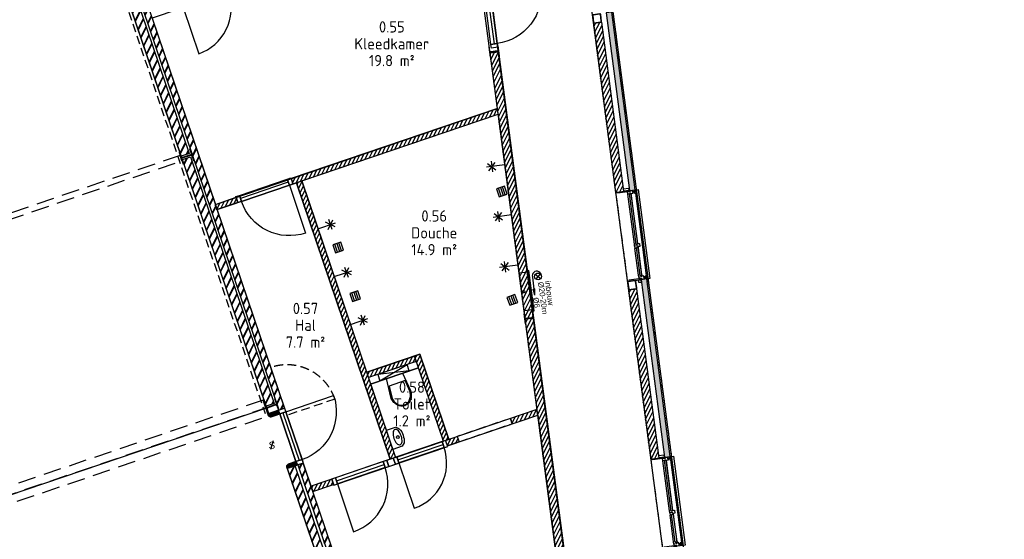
# Model space of a CAD drawing. Header units: millimetres. Extents: x -44892 to 336761, y 18766 to 182901.
# Tile 31 of 35: x 88878 to 106419, y 79782 to 89038. Entities that reach past the tile are written whole.
import ezdxf
from ezdxf.enums import TextEntityAlignment as Align

# ---------------------------------------------------------------- set-up
doc = ezdxf.new("R2010")
doc.units = ezdxf.units.MM
doc.header["$LTSCALE"] = 100
doc.linetypes.add('DASHED', pattern=[0.75, 0.5, -0.25])
doc.linetypes.add('HIDDEN2', pattern=[4.7625, 3.175, -1.5875])
for name, color, linetype in [('AC21----_Buitenmuren', 8, 'Continuous'), ('AC22----_Binnenmuren', 8, 'Continuous'), ('AL21----', 3, 'Continuous'), ('AL22----', 2, 'Continuous'), ('AL23----_Vloer-lijnen', 7, 'Continuous'), ('AL28----', 5, 'Continuous'), ('AL31----_Buitenkozijnen', 6, 'Continuous'), ('AL32----_Binnenkozijnen', 7, 'Continuous'), ('AL35----_Plafonds', 8, 'Continuous'), ('AL65----_Veiligheid', 10, 'Continuous'), ('AL74----', 8, 'Continuous'), ('bib', 9, 'Continuous'), ('BL$8-GO--polylijnen', 10, 'Continuous'), ('Construct-Staal-Drs', 4, 'Continuous'), ('DIM25', 1, 'Continuous'), ('X-BT$1----_Ruimtegegevens', 7, 'Continuous')]:
    doc.layers.add(name, color=color, linetype=linetype)
doc.layers.add('BL$8-BVO-polylijn', color=160, linetype='Continuous', plot=False)
for name, color, linetype, lineweight in [('X-BT$23A__RuimteElement', 7, 'Continuous', 0), ('X-BT$23F__RuimteElement', 7, 'Continuous', 0), ('X-BT$23m2_RuimteElement', 7, 'Continuous', 0), ('X-BT$23NR__Ruimtenummer', 1, 'Continuous', 0), ('X-BT$23P__Algemeen', 1, 'Continuous', 0)]:
    doc.layers.add(name, color=color, linetype=linetype, lineweight=lineweight)
doc.styles.add('BOS', font='arial.ttf')
doc.styles.add('BOS3', font='arial.ttf')
doc.styles.add('Isocpeur', font='isocpeur.ttf')
doc.dimstyles.new('BOS3', dxfattribs={"dimtxt": 2.5, "dimasz": 2, "dimexe": 2, "dimexo": 0, "dimgap": 1.5, "dimtad": 1, "dimdec": 3, "dimdsep": 46, "dimtxsty": 'BOS3', "dimblk": 'SMALL', "dimblk1": 'SMALL', "dimblk2": 'SMALL', "dimcen": 2.5, "dimclrd": 1, "dimclre": 1, "dimclrt": 2, "dimadec": 4, "dimazin": 2, "dimtfac": 1, "dimtdec": 3, "dimtix": 1, "dimtmove": 2, "dimatfit": 3, "dimfxl": 2, "dimfxlon": 1, "dimtvp": 1, "dimtolj": 1, "dimtzin": 0, "dimarcsym": 0})
pattern_1 = [(63.75, (49445.76, 26487.45), (-51.256277, 25.2768), [])]

# ---------------------------------------------------------------- blocks, each defined once
blk = doc.blocks.new('binkozdeur1034')
blk.add_line((67, 57), (967, 57))
for points in [[(0, 0), (67, 0), (67, 114), (0, 114)], [(67, 0), (967, 0), (967, 114), (67, 114)], [(967, 0), (1034, 0), (1034, 114), (967, 114)]]:
    blk.add_lwpolyline(points, close=True)
blk.add_lwpolyline([(967, 0), (67, 0), (67, -900, 0.414214)], format="xyb", close=True)
blk = doc.blocks.new('binkozdeur984')
blk.add_line((67, 57), (917, 57))
for points in [[(0, 0), (67, 0), (67, 114), (0, 114)], [(67, 0), (917, 0), (917, 114), (67, 114)], [(917, 0), (984, 0), (984, 114), (917, 114)]]:
    blk.add_lwpolyline(points, close=True)
blk.add_lwpolyline([(917, 0), (67, 0), (67, -850, 0.414214)], format="xyb", close=True)
blk = doc.blocks.new('fontein 1')
blk.add_lwpolyline([(-66, -250, -0.243912), (-180, -175), (-180, 0), (180, 0), (180, -175, -0.243912), (66, -250, -0.070769)], format="xyb", close=True)
blk.add_lwpolyline([(-140, -136), (-142, -150), (-140, -164), (-132, -177), (-120, -190), (-103, -200), (-103, -200), (-82, -208), (-57, -214), (-29, -218), (0, -219), (29, -218), (57, -214), (82, -208), (103, -200), (120, -190), (132, -177), (140, -164), (142, -150), (140, -136), (132, -123), (120, -110), (103, -100), (82, -92), (57, -86), (29, -82), (0, -81), (-29, -82), (-57, -86), (-82, -92), (-103, -100), (-120, -110), (-132, -123)], close=True)
blk.add_circle((0, -155), 25)
blk = doc.blocks.new('douche-kop')
for p, q in [((0, 0), (329, 0)), ((301, -67), (167, 67)), ((167, -67), (301, 67)), ((234, -95), (234, 95))]:
    blk.add_line(p, q)
blk = doc.blocks.new('schrobput')
for p, q in [((-37.5, -75), (-37.5, 75)), ((0, 75), (0, -75)), ((37.5, -75), (37.5, 75))]:
    blk.add_line(p, q)
blk.add_lwpolyline([(-75, -75), (75, -75), (75, 75), (-75, 75)], close=True)
blk = doc.blocks.new('kozbuitraam1600')
for p, q in [((11, 646), (11, 1540)), ((73, 646), (73, 1540)), ((149, 1540), (149, 62)), ((11, 87), (11, 568)), ((73, 87), (73, 567))]:
    blk.add_line(p, q)
at = {"ltscale": 0.01}
for p, q in [((147, 1567), (92, 1567)), ((147, 35), (92, 35))]:
    blk.add_line(p, q, dxfattribs=at)
for points in [[(58, 1602), (58, 1584), (-170, 1584), (-170, 1602)], [(40, 1648), (40, 1603), (-50, 1603), (-50, 1648)], [(11, 1584), (11, 1584), (60, 1584), (60, 1594), (103, 1594), (103, 1540), (66, 1540), (66, 1550), (41, 1550), (41, 1540), (11, 1540)], [(159, 1594), (159, 1540), (139, 1540), (139, 1594)], [(66, 1550), (66, 636), (41, 636), (41, 1550)], [(139, 1575), (139, 1560), (103, 1560), (103, 1575)], [(11, 607), (11, 646), (41, 646), (41, 636), (66, 636), (66, 646), (103, 646), (103, 592), (63, 592), (63, 607)], [(11, 606), (11, 568), (41, 568), (41, 577), (66, 577), (66, 567), (73, 567), (73, 589), (58, 589), (58, 606)], [(66, 577), (66, 77), (41, 77), (41, 577)], [(58, 0), (58, 18), (-170, 18), (-170, 0)], [(11, 48), (11, 87), (41, 87), (41, 77), (66, 77), (66, 87), (73, 87), (73, 65), (58, 65), (58, 48)], [(11, 47), (11, 18), (41, 18), (41, 18), (60, 18), (60, 8), (103, 8), (103, 62), (63, 62), (63, 47)], [(139, 27), (139, 42), (103, 42), (103, 27)], [(159, 62), (159, 8), (139, 8), (139, 62)], [(40, -1), (40, -46), (0, -46), (0, -1)]]:
    blk.add_lwpolyline(points, close=True)
for points in [[(68, 1599), (206, 1599), (206, 3), (68, 3)], [(41, 1540), (41, 1550), (66, 1550), (66, 1540)], [(66, 1540), (66, 1550), (41, 1550), (41, 1540)]]:
    blk.add_lwpolyline(points)
blk = doc.blocks.new('_HEA180')
blk.add_lwpolyline([(-90, -85.5), (90, -85.5), (90, -76), (18, -76, -0.4142136), (3, -61), (3, 61, -0.4142136), (18, 76), (90, 76), (90, 85.5), (-90, 85.5), (-90, 76), (-18, 76, -0.4142136), (-3, 61), (-3, -61, -0.4142136), (-18, -76), (-90, -76)], format="xyb", close=True)
blk = doc.blocks.new('brandslanghaspel 25-30m inbouw')
at = {"ltscale": 400}
blk.add_lwpolyline([(-367.5, 0), (367.5, 0), (367.5, -18, -0.414214), (364.5, -21), (-364.5, -21, -0.414214), (-367.5, -18)], format="xyb", close=True, dxfattribs=at)
blk.add_lwpolyline([(-340, 0), (-340, 144), (340, 144), (340, 0)], close=True)
at = {"ltscale": 0.1}
blk.add_lwpolyline([(19.999512, 144), (19.999512, 111.200195, -1), (-20.000488, 111.200192), (-20, 144)], format="xyb", dxfattribs=at)
blk = doc.blocks.new('brandslanghaspel 20m (inbouw)')
for p, q in [((-86, 119), (86, 291)), ((-86, 291), (86, 119)), ((0, 0), (424, 0)), ((644, 0), (424, 30)), ((424, -30), (424, 30)), ((644, 0), (424, -30))]:
    blk.add_line(p, q)
blk.add_circle((0, 205), 122)
blk.add_arc((-27, 163), 165, 80.6472, 279.3528)
at = {"style": 'BOS'}
for s, p in [('%%C20-20m', (202, 172)), ('inbouw', (200, 424)), ('%%C6', (728, -77))]:
    blk.add_text(s, height=200, dxfattribs=at).set_placement(p)
blk = doc.blocks.new('_K150x6.3')
at = {"layer": 'Construct-Staal-Drs'}
for points in [[(60, 75), (-60, 75, 0.4142136), (-75, 60), (-75, -60, 0.4142136), (-60, -75), (60, -75, 0.4142136), (75, -60), (75, 60, 0.4142136)], [(60, 68.7), (-60, 68.7, 0.4142136), (-68.7, 60), (-68.7, -60, 0.4142136), (-60, -68.7), (60, -68.7, 0.4142136), (68.7, -60), (68.7, 60, 0.4142136)]]:
    blk.add_lwpolyline(points, format="xyb", close=True, dxfattribs=at)
blk = doc.blocks.new('_Small')
at = {"color": 0, "linetype": 'ByBlock', "lineweight": -2}
blk.add_circle((0, 0), 0.25, dxfattribs=at)
blk = doc.blocks.new('*D813')
at = {"layer": 'DEFPOINTS', "color": 0, "transparency": 16777216}
for p in [(98206, 98583), (102439, 66433), (103604, 66139), (103254, 64062), (106419, 58794)]:
    blk.add_point(p, dxfattribs=at)
at = {"layer": 'DIM25', "color": 1, "lineweight": -2, "transparency": 16777216}
blk.add_arc((102610, 65134), 1414, 301, 97.5, dxfattribs=at)
at = {"layer": 'DIM25', "color": 1, "lineweight": -2, "transparency": 16777216, "xscale": 100, "yscale": 100, "zscale": 100}
for p, rotation in [((102425, 66536), 187.4999999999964), ((103338, 63922), 211.0000000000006)]:
    blk.add_blockref('_Small', p, dxfattribs=dict(at, rotation=rotation))
at = {"layer": 'DIM25', "color": 2, "transparency": 16777216, "insert": (104197, 65095), "char_height": 125, "attachment_point": 5, "rotation": 88.6033, "style": 'BOS3'}
blk.add_mtext('\\A1;156.5°', dxfattribs=at)
blk = doc.blocks.new('*U120')
blk.add_lwpolyline([(-110, -105), (110, -105), (110, -94), (21.5, -94, -0.4142136), (3.5, -76), (3.5, 76, -0.4142136), (21.5, 94), (110, 94), (110, 105), (-110, 105), (-110, 94), (-21.5, 94, -0.4142136), (-3.5, 76), (-3.5, -76, -0.4142136), (-21.5, -94), (-110, -94)], format="xyb", close=True)
blk = doc.blocks.new('slot van binnenuit zonder sleutel')
blk.add_line((47, 157), (-47, -157))
at = {"style": 'BOS'}
blk.add_text('S', height=250, dxfattribs=at).set_placement((0, 0), align=Align.MIDDLE)
blk = doc.blocks.new('toilethangend met reservoir')
for p, q in [((120, -175), (120, 725)), ((120, 0), (0, 550)), ((120, 550), (0, 0))]:
    blk.add_line(p, q)
blk.add_lwpolyline([(120, 550), (0, 550), (0, 0), (120, 0)], close=True)
blk.add_lwpolyline([(120, 424), (460, 460, -0.08399), (546, 445, -0.091257), (616, 406, -0.103849), (664, 344, -0.114925), (680, 275, -0.114925), (664, 206, -0.103849), (616, 144, -0.091257), (546, 105, -0.08399), (460, 90), (120, 126)], format="xyb")
blk.add_lwpolyline([(462, 105, 0.081247), (541, 119, 0.091257), (606, 156, 0.103849), (650, 212, 0.114925), (665, 275, 0.114925), (650, 338, 0.103849), (606, 394, 0.091257), (541, 431, 0.081247), (462, 445), (260, 424), (260, 126)], format="xyb", close=True)
blk = doc.blocks.new('Ruimtefunctie')
at = {"layer": 'X-BT$23A__RuimteElement', "style": 'Isocpeur', "width": 0.94}
blk.add_attdef('RUIMTEFUNCTIE-A', text='', height=200, dxfattribs=at).set_placement((0, -600), align=Align.MIDDLE_CENTER)
at = {"layer": 'X-BT$23F__RuimteElement', "style": 'Isocpeur', "width": 0.94}
blk.add_attdef('RUIMTEFUNCTIE', text='', height=200, dxfattribs=at).set_placement((0, 300), align=Align.MIDDLE_CENTER)
at = {"layer": 'X-BT$23m2_RuimteElement', "style": 'Isocpeur', "width": 0.94}
blk.add_attdef('RUIMTEFUNCTIE-B', text='', height=200, dxfattribs=at).set_placement((0, 0), align=Align.MIDDLE_CENTER)
at = {"layer": 'X-BT$23NR__Ruimtenummer', "style": 'Isocpeur', "width": 0.94}
blk.add_attdef('RUIMTENUMMER', text='', height=200, dxfattribs=at).set_placement((0, 600), align=Align.MIDDLE_CENTER)
at = {"layer": 'X-BT$23P__Algemeen', "style": 'Isocpeur', "width": 0.94}
blk.add_attdef('PEILMAAT', text='', height=200, dxfattribs=at).set_placement((0, -300), align=Align.MIDDLE_CENTER)

msp = doc.modelspace()

# ---------------------------------------------------------------- hatches: boundary and pattern name
at = {"layer": 'AC21----_Buitenmuren'}
h = msp.add_hatch(color=254, dxfattribs=at)
h.paths.add_polyline_path([(99426.3936, 89159.66), (99329.8455, 89126.8863), (99600.6701, 87069.769), (99697.2182, 87102.5427)])
h.paths.add_polyline_path([(99697.2182, 87102.5427), (99600.6701, 87069.769), (99742.1567, 85995.0714), (99841.3012, 86008.124)])
h.paths.add_polyline_path([(99424.9124, 89170.9109), (99325.7679, 89157.8583), (99329.8455, 89126.8863), (99426.3936, 89159.66)])
h = msp.add_hatch(dxfattribs=at)
h.set_pattern_fill('ANSI31', color=256, scale=18, angle=18.75, style=0)
h.set_pattern_definition([(63.75, (47569.284, 40740.7), (-51.256277, 25.2768), [])])
h.paths.add_polyline_path([(99246.2024, 88996.0889), (99097.4856, 88976.51), (99494.4312, 85962.4577), (99643.1479, 85982.0367)])
h = msp.add_hatch(color=254, dxfattribs=at)
h.paths.add_polyline_path([(100051.8854, 84408.5784), (99955.3372, 84375.8047), (100367.6485, 81243.9899), (100466.7929, 81257.0425)])
h.paths.add_polyline_path([(100051.8854, 84408.5784), (100050.4042, 84419.8294), (99951.2597, 84406.7767), (99955.3372, 84375.8047)])
h = msp.add_hatch(dxfattribs=at)
h.set_pattern_fill('ANSI31', color=256, scale=18, angle=18.75, style=0)
h.set_pattern_definition([(63.75, (48194.776, 35989.616), (-51.256277, 25.2768), [])])
h.paths.add_polyline_path([(99871.6941, 84245.0074), (99722.9774, 84225.4285), (100119.923, 81211.3762), (100268.6397, 81230.9551)])
at = {"layer": 'AC22----_Binnenmuren'}
h = msp.add_hatch(dxfattribs=at)
h.set_pattern_fill('METSW', color=256, scale=2, style=0)
h.set_pattern_definition([(63.75, (69332.67, 91952.34), (-98.656, 48.65176), []), (63.75, (69327.85, 91966.54), (-98.656, 48.65176), [])])
h.paths.add_polyline_path([(93597.2123, 82117.8292), (93502.5193, 82085.6853), (89320.2704, 94406.1932), (89414.9634, 94438.3371)])
h = msp.add_hatch(dxfattribs=at)
h.set_pattern_fill('METSW', color=256, scale=2, style=0)
h.set_pattern_definition([(63.75, (68775.56, 96535.33), (-98.656, 48.65176), []), (63.75, (68770.74, 96549.54), (-98.656, 48.65176), [])])
h.paths.add_polyline_path([(91899.4058, 86652.7551), (91757.3663, 86604.5392), (90265.8871, 90998.295), (90407.9267, 91046.5109)])
h = msp.add_hatch(dxfattribs=at)
h.set_pattern_fill('ANSI31', color=256, scale=18, angle=18.75, style=0)
h.set_pattern_definition(pattern_1)
h.paths.add_polyline_path([(98605.221, 78205.1333), (98753.9377, 78224.7123), (97405.4751, 88467.3027), (97256.7584, 88447.7238)])
h = msp.add_hatch(dxfattribs=at)
h.set_pattern_fill('ANSI31', color=256, scale=18, style=0)
h.set_pattern_definition([(63.75, (67265.856, 30251.935), (-51.256277, 25.2768), [])])
h.paths.add_polyline_path([(93745.3292, 86112.4329), (93713.1852, 86207.1259), (97387.5321, 87454.3986), (97400.8405, 87353.3118)])
h = msp.add_hatch(dxfattribs=at)
h.set_pattern_fill('METSW', color=256, scale=2, style=0)
h.set_pattern_definition([(63.75, (71636.74, 92806.57), (-98.656, 48.65176), []), (63.75, (71631.92, 92820.78), (-98.656, 48.65176), [])])
h.paths.add_polyline_path([(91918.6921, 86595.9393), (91776.6526, 86547.7234), (93268.1317, 82153.9676), (93410.1713, 82202.1835)])
h = msp.add_hatch(dxfattribs=at)
h.set_pattern_fill('ANSI31', color=256, scale=18, angle=18.75, style=0)
h.set_pattern_definition(pattern_1)
h.paths.add_polyline_path([(94210.7045, 85256.6042), (94116.0115, 85224.4602), (95478.9148, 81209.4765), (95573.6079, 81241.6205), (95525.3919, 81383.66), (95409.6737, 81724.5548), (95130.0214, 82548.384)])
h.paths.add_polyline_path([(93902.1226, 86165.6571), (93807.4296, 86133.5132), (94116.0115, 85224.4602), (94210.7045, 85256.6042)])
h = msp.add_hatch(dxfattribs=at)
h.set_pattern_fill('ANSI31', color=253, scale=18, angle=18.75, style=0)
h.set_pattern_definition(pattern_1)
h.paths.add_polyline_path([(92734.0595, 85874.7575), (92354.9733, 85746.0751), (92387.1173, 85651.3821), (92766.2034, 85780.0645)])
h = msp.add_hatch(dxfattribs=at)
h.set_pattern_fill('ANSI31', color=256, scale=18, angle=18.75, style=0)
h.set_pattern_definition(pattern_1)
h.paths.add_polyline_path([(95911.5418, 83046.0042), (95059.3047, 82756.7087), (95091.4487, 82662.0157), (95943.6858, 82951.3112)])
h = msp.add_hatch(dxfattribs=at)
h.set_pattern_fill('ANSI31', color=256, scale=18, angle=18.75, style=0)
h.set_pattern_definition(pattern_1)
h.paths.add_polyline_path([(96006.2348, 83078.1481), (95911.5418, 83046.0042), (96425.845, 81530.916), (96465.8528, 81544.4968), (96520.538, 81563.0599)])
h = msp.add_hatch(dxfattribs=at)
h.set_pattern_fill('ANSI31', color=256, scale=18, angle=18.75, style=0)
h.set_pattern_definition(pattern_1)
h.paths.add_polyline_path([(98106.1822, 81995.7092), (98092.8739, 82096.796), (97621.1075, 81936.6529), (97653.2515, 81841.9599)])
h = msp.add_hatch(dxfattribs=at)
h.set_pattern_fill('ANSI31', color=256, scale=5, style=0)
h.set_pattern_definition([(63.75, (93297.982, 81963.545), (-14.2379, 7.0213), [])])
h.paths.add_polyline_path([(93405.9324, 82052.8984), (93303.0776, 82017.9839), (93315.6935, 81980.8186), (93312.4178, 81979.7065, 0.3257353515), (93357.396, 81965.6676), (93427.4689, 81989.4541)])
h.paths.add_polyline_path([(93455.1728, 82069.6133), (93405.9324, 82052.8984), (93427.4689, 81989.4541), (93476.7092, 82006.169)])
h.paths.add_polyline_path([(93489.2623, 82081.1851), (93486.4215, 82080.2208), (93455.1728, 82069.6133), (93476.7092, 82006.169), (93510.7987, 82017.7408)])
h.paths.add_polyline_path([(93303.0776, 82017.9839), (93297.9824, 82016.2543), (93306.6613, 81990.6872, 0.077959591), (93312.4178, 81979.7065), (93315.6935, 81980.8186)])
h = msp.add_hatch(dxfattribs=at)
h.set_pattern_fill('ANSI31', color=256, scale=18, angle=18.75, style=0)
h.set_pattern_definition(pattern_1)
h.paths.add_polyline_path([(96674.1774, 81615.2135), (96520.538, 81563.0599), (96465.8528, 81544.4968), (96497.9967, 81449.8038), (96706.3213, 81520.5205)])
h = msp.add_hatch(dxfattribs=at)
h.set_pattern_fill('ANSI31', color=256, scale=5, style=0)
h.set_pattern_definition([(153.75, (93842.504, 81116.456), (7.0213, 14.2379), [])])
h.paths.add_polyline_path([(93636.8228, 81067.8387, -0.4142135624), (93661.8424, 81118.5735), (93731.9153, 81142.36), (93753.4517, 81078.9157), (93645.5017, 81042.2716)])
h.paths.add_polyline_path([(93731.9153, 81142.36), (93765.8704, 81153.8862), (93787.4068, 81090.4419), (93753.4517, 81078.9157)])
h.paths.add_polyline_path([(93765.8704, 81153.8862), (93803.882, 81166.7894), (93825.4184, 81103.3451), (93787.4068, 81090.4419)])
h = msp.add_hatch(dxfattribs=at)
h.set_pattern_fill('METSW', color=256, scale=2, style=0)
h.set_pattern_definition([(63.75, (74837, 89192.91), (-98.656, 48.65176), []), (63.75, (74832.18, 89207.12), (-98.656, 48.65176), [])])
h.paths.add_polyline_path([(94920.9368, 77751.6119), (94778.8972, 77703.396), (93645.5017, 81042.2716), (93787.5412, 81090.4875)])
h = msp.add_hatch(dxfattribs=at)
h.set_pattern_fill('METSW', color=256, scale=2, style=0)
h.set_pattern_definition([(63.75, (77501.03, 81934.12), (-98.656, 48.65176), []), (63.75, (77496.21, 81948.33), (-98.656, 48.65176), [])])
h.paths.add_polyline_path([(97614.0509, 69973.5037), (97708.7439, 70005.6477), (93929.5807, 81138.7035), (93834.8877, 81106.5595)])
h = msp.add_hatch(dxfattribs=at)
h.set_pattern_fill('ANSI31', color=256, scale=18, angle=18.75, style=0)
h.set_pattern_definition(pattern_1)
h.paths.add_polyline_path([(94068.1211, 80730.5766), (94100.2651, 80635.8836), (94469.8326, 80761.3348), (94437.6886, 80856.0278)])

# ---------------------------------------------------------------- linework, layer by layer
at = {"layer": 'AL21----'}
for points in [[(99325.7679, 89157.8583), (99742.1567, 85995.0714), (99841.3012, 86008.124), (99424.9124, 89170.9109)], [(99494.4312, 85962.4577), (99643.1479, 85982.0367), (99246.2024, 88996.0889), (99097.4856, 88976.51)], [(99951.2597, 84406.7767), (100367.6485, 81243.9899), (100466.7929, 81257.0425), (100050.4042, 84419.8294)], [(99951.2597, 84406.7767), (100367.6485, 81243.9899), (100466.7929, 81257.0425), (100050.4042, 84419.8294)], [(100119.923, 81211.3762), (100268.6397, 81230.9551), (99871.6941, 84245.0074), (99722.9774, 84225.4285)]]:
    msp.add_lwpolyline(points, close=True, dxfattribs=at)
at = {"layer": 'AL22----'}
for points in [[(89320.2704, 94406.1932), (89414.9634, 94438.3371), (93597.2123, 82117.8292), (93502.5193, 82085.6853)], [(90265.8871, 90998.295), (90407.9267, 91046.5109), (91899.4058, 86652.7551), (91757.3663, 86604.5392)], [(97405.4751, 88467.3027), (98753.9377, 78224.7123), (98605.221, 78205.1333), (97256.7584, 88447.7238)], [(97400.8405, 87353.3118), (97387.5321, 87454.3986), (93713.1852, 86207.1259), (93745.3292, 86112.4329)], [(91776.6526, 86547.7234), (91918.6921, 86595.9393), (93410.1713, 82202.1835), (93268.1317, 82153.9676)], [(93807.4296, 86133.5132), (93902.1226, 86165.6571), (95573.6079, 81241.6205), (95478.9148, 81209.4765)], [(92364.492, 85749.3063), (92734.0595, 85874.7575), (92766.2034, 85780.0645), (92396.6359, 85654.6132)], [(95943.6858, 82951.3112), (95091.4487, 82662.0157), (95059.3047, 82756.7087), (95911.5418, 83046.0042)], [(96520.538, 81563.0599), (96425.845, 81530.916), (95911.5418, 83046.0042), (96006.2348, 83078.1481)], [(97653.2515, 81841.9599), (98106.1822, 81995.7092), (98092.8739, 82096.796), (97621.1075, 81936.6529)], [(96706.3213, 81520.5205), (96497.9967, 81449.8038), (96465.8528, 81544.4968), (96674.1774, 81615.2135)], [(95453.4585, 81080.4462), (95570.7176, 81120.2503), (95534.0735, 81228.2004), (95416.8144, 81188.3962)], [(94778.8972, 77703.396), (94920.9368, 77751.6119), (93787.5412, 81090.4875), (93645.5017, 81042.2716)], [(93825.4184, 81103.3451), (93753.4517, 81078.9157), (93731.9153, 81142.36), (93803.882, 81166.7894)], [(97614.0509, 69973.5037), (97708.7439, 70005.6477), (93929.5807, 81138.7035), (93834.8877, 81106.5595)], [(94100.2651, 80635.8836), (94469.8326, 80761.3348), (94437.6886, 80856.0278), (94068.1211, 80730.5766)]]:
    msp.add_lwpolyline(points, close=True, dxfattribs=at)
for points in [[(93405.9324, 82052.8984), (93297.9824, 82016.2543), (93306.6613, 81990.6872, 0.4142135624), (93357.396, 81965.6676), (93427.4689, 81989.4541)], [(93753.4517, 81078.9157), (93645.5017, 81042.2716), (93636.8228, 81067.8387, -0.4142135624), (93661.8424, 81118.5735), (93731.9153, 81142.36)]]:
    msp.add_lwpolyline(points, format="xyb", close=True, dxfattribs=at)
msp.add_lwpolyline([(93489.2623, 82081.1851), (93405.9324, 82052.8984), (93427.4689, 81989.4541), (93510.7987, 82017.7408), (93489.2623, 82081.1851), (93489.2623, 82081.1851)], dxfattribs=at)
at = {"layer": 'AL22----', "linetype": 'HIDDEN2', "ltscale": 0.5}
msp.add_lwpolyline([(96706.3213, 81520.5205), (97653.2515, 81841.9599), (97621.1075, 81936.6529), (96674.1774, 81615.2135)], close=True, dxfattribs=at)
at = {"layer": 'AL23----_Vloer-lijnen', "linetype": 'HIDDEN2'}
msp.add_line((93324.9893, 82141.5868), (72492.5264, 75069.9186), dxfattribs=at)
at = {"layer": 'AL28----', "linetype": 'DASHED', "ltscale": 3}
msp.add_line((90169.9122, 91092.4412), (93249.3023, 82020.8506), dxfattribs=at)
at = {"layer": 'AL31----_Buitenkozijnen', "linetype": 'HIDDEN2', "ltscale": 0.5}
for p, q in [((98205.9825, 98582.8283), (102438.6312, 66432.6701)), ((99494.4312, 85962.4577), (99703.5342, 84374.1631)), ((100119.923, 81211.3762), (100329.0259, 79623.0815))]:
    msp.add_line(p, q, dxfattribs=at)
at = {"layer": 'AL32----_Binnenkozijnen', "linetype": 'HIDDEN2', "ltscale": 0.5}
msp.add_lwpolyline([(94492.5223, 82280.2361), (93640.2852, 81990.9406), (93350.9897, 82843.1777, -0.4142135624)], format="xyb", close=True, dxfattribs=at)
at = {"layer": 'AL35----_Plafonds', "linetype": 'HIDDEN2'}
for points in [[(91767.9395, 86523.6155), (91735.7777, 86618.361), (71022.9731, 79587.3011), (71055.1287, 79492.5738)], [(93310.5983, 81979.089), (93214.6498, 82261.7443), (72501.9044, 75230.7147), (72598.0945, 74947.3478)]]:
    msp.add_lwpolyline(points, close=True, dxfattribs=at)
at = {"layer": 'BL$8-BVO-polylijn'}
msp.add_lwpolyline([(63571.5119, 87164.1941), (75464.9543, 91201.4737), (73703.466, 96390.6508), (95552.3061, 103807.3326), (95594.8927, 103483.8547), (97476.6543, 104122.6267), (102450.1501, 66345.1752, 0.1041094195)], format="xyb", dxfattribs=at)
at = {"layer": 'BL$8-GO--polylijnen'}
for points in [[(89473.129, 94266.9377), (89414.9484, 94438.332), (89238.8344, 94378.5494), (88901.9659, 95370.9322), (89151.9554, 95455.7922), (89064.8453, 95712.4102), (97819.3795, 98684.1742), (101588.4972, 70056.4478), (99696.085, 69414.0773), (99689.497, 69464.6431), (98151.9338, 68942.7108), (98119.7899, 69037.4038), (97869.802, 68952.5443), (97532.6166, 69945.8605), (97708.7439, 70005.6477), (97579.8473, 70385.3649), (99546.8095, 71053.0586), (99695.5262, 71072.6375), (96339.1641, 96566.739), (96190.4474, 96547.16)], [(93277.7749, 82125.5597), (88793.6944, 95335.235), (70830.2977, 89237.4835), (70779.5629, 89262.5031), (70724.9008, 89426.6435), (68924.7866, 88815.587), (68980.3957, 88651.7681), (68955.376, 88601.0333), (68055.9246, 88295.7107), (72540.0051, 75086.0354)], [(92364.492, 85749.3063), (97387.5321, 87454.3986), (96921.7404, 90992.4381), (91239.4538, 89063.5617)], [(93902.1226, 86165.6571), (97400.8405, 87353.3118), (98092.8739, 82096.796), (96520.538, 81563.0599), (96006.2348, 83078.1481), (95059.3047, 82756.7087)], [(95478.9148, 81209.4765), (94068.1211, 80730.5766), (92396.6359, 85654.6132), (93807.4296, 86133.5132)], [(95982.2585, 82837.6796), (95130.0214, 82548.384), (95573.6079, 81241.6205), (96425.845, 81530.916)], [(95811.9302, 75593.4806), (94100.2651, 80635.8836), (94469.8326, 80761.3348), (94474.3327, 80748.0778), (96502.4969, 81436.5468), (96497.9967, 81449.8038), (98106.1822, 81995.7092), (98814.8511, 76612.8349)]]:
    msp.add_lwpolyline(points, close=True, dxfattribs=at)
msp.add_lwpolyline([(93277.7749, 82125.5597), (93313.1333, 82021.3974), (93297.9824, 82016.2543), (93306.6613, 81990.6872, 0.4142135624), (93357.396, 81965.6676), (93510.7987, 82017.7408), (93800.0942, 81165.5037), (93661.8424, 81118.5735, 0.4142135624), (93636.8228, 81067.8387), (97761.8572, 68915.885), (76077.1525, 61554.9315), (73642.7625, 68725.9777), (74554.6546, 69035.5234, 0.4142135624), (74579.6742, 69086.2581), (74570.9953, 69111.8253), (74568.2881, 69110.9063), (72540.0051, 75086.0354)], format="xyb", close=True, dxfattribs=at)

# ---------------------------------------------------------------- block references
at = {"layer": 'AL28----', "color": 254, "rotation": 7.499999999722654}
for p in [(99162.1903, 89060.6757), (99787.682, 84309.5942)]:
    msp.add_blockref('_K150x6.3', p, dxfattribs=at)
at = {"layer": 'AL28----'}
for name, p, rotation in [('_HEA180', (97329.4702, 88470.0202), 97.5000000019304), ('*U120', (91851.2862, 86604.7394), 108.750000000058), ('_HEA180', (97954.962, 83718.9386), 97.5000000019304), ('*U120', (93362.0517, 82154.1678), 108.7500000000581)]:
    msp.add_blockref(name, p, dxfattribs=dict(at, rotation=rotation))
at = {"layer": 'AL31----_Buitenkozijnen', "rotation": 7.499999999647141}
for p in [(99901.6874, 84400.2504), (100527.1792, 79649.1689)]:
    msp.add_blockref('kozbuitraam1600', p, dxfattribs=at)
at = {"layer": 'AL32----_Binnenkozijnen'}
for name, p, rotation in [('binkozdeur984', (91732.4871, 89216.1393), 18.74999999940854), ('binkozdeur984', (95570.7176, 81120.2503), 18.74999999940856), ('binkozdeur1034', (94474.3327, 80748.0778), 18.74999999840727)]:
    msp.add_blockref(name, p, dxfattribs=dict(at, rotation=rotation))
at = {"layer": 'AL32----_Binnenkozijnen', "xscale": -1}
for p, rotation in [((97259.9511, 89572.6672), 97.50000000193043), ((93745.3292, 86112.4329), 18.75000000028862), ((93597.2123, 82117.8292), 108.7499999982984)]:
    msp.add_blockref('binkozdeur1034', p, dxfattribs=dict(at, rotation=rotation))
at = {"layer": 'AL65----_Veiligheid', "xscale": 0.5, "yscale": 0.5, "zscale": 0.5}
msp.add_blockref('slot van binnenuit zonder sleutel', (93371.0738, 81458.4376), dxfattribs=at)
at = {"layer": 'AL74----'}
for name, p, rotation in [('douche-kop', (97519.4731, 86452.2075), 187.5000000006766), ('schrobput', (97465.9379, 85975.7596), 18.74999999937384), ('douche-kop', (97636.9467, 85559.9071), 187.5000000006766), ('douche-kop', (94191.4182, 85313.42), 18.74999999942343), ('schrobput', (94549.6619, 84981.1766), 18.74999999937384), ('douche-kop', (97754.4203, 84667.6067), 187.5000000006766), ('douche-kop', (94480.7137, 84461.1829), 18.74999999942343), ('schrobput', (94853.1556, 84115.1868), 18.74999999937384), ('schrobput', (97654.15, 84045.6545), 18.74999999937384), ('douche-kop', (94770.0092, 83608.9458), 18.74999999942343), ('toilethangend met reservoir', (95257.1614, 82718.2676), 288.7500000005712), ('fontein 1', (95467.5328, 81554.1074), 108.7499999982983)]:
    msp.add_blockref(name, p, dxfattribs=dict(at, rotation=rotation))
at = {"layer": 'bib', "rotation": 97.5000000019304}
msp.add_blockref('brandslanghaspel 25-30m inbouw', (97966.1261, 84208.7359), dxfattribs=at)
at = {"layer": 'bib', "xscale": 0.4999999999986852, "yscale": 0.4999999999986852, "zscale": 0.4999999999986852, "rotation": 277.8165000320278}
msp.add_blockref('brandslanghaspel 20m (inbouw)', (98010.9774, 84450.4545), dxfattribs=at)
at = {"layer": 'X-BT$1----_Ruimtegegevens'}
ref = msp.add_blockref('Ruimtefunctie', (95506.8561, 88609.7088), dxfattribs=at)
ref.add_attrib('RUIMTENUMMER', '0.55', dxfattribs={"layer": 'X-BT$23NR__Ruimtenummer', "height": 200, "style": 'Isocpeur', "width": 0.94}).set_placement((95506.8561, 88909.7088), align=Align.MIDDLE_CENTER)
ref.add_attrib('RUIMTEFUNCTIE', 'Kleedkamer', dxfattribs={"layer": 'X-BT$23F__RuimteElement', "height": 200, "style": 'Isocpeur', "width": 0.94}).set_placement((95506.8561, 88609.7088), align=Align.MIDDLE_CENTER)
ref.add_attrib('RUIMTEFUNCTIE-B', '19.8 m²', dxfattribs={"layer": 'X-BT$23m2_RuimteElement', "height": 200, "style": 'Isocpeur', "width": 0.94}).set_placement((95506.8561, 88309.7088), align=Align.MIDDLE_CENTER)
ref = msp.add_blockref('Ruimtefunctie', (96262.3194, 85242.1065), dxfattribs=at)
ref.add_attrib('RUIMTENUMMER', '0.56', dxfattribs={"layer": 'X-BT$23NR__Ruimtenummer', "height": 200, "style": 'Isocpeur', "width": 0.94}).set_placement((96262.3194, 85542.1065), align=Align.MIDDLE_CENTER)
ref.add_attrib('RUIMTEFUNCTIE', 'Douche', dxfattribs={"layer": 'X-BT$23F__RuimteElement', "height": 200, "style": 'Isocpeur', "width": 0.94}).set_placement((96262.3194, 85242.1065), align=Align.MIDDLE_CENTER)
ref.add_attrib('RUIMTEFUNCTIE-B', '14.9 m²', dxfattribs={"layer": 'X-BT$23m2_RuimteElement', "height": 200, "style": 'Isocpeur', "width": 0.94}).set_placement((96262.3194, 84942.1065), align=Align.MIDDLE_CENTER)
ref = msp.add_blockref('Ruimtefunctie', (93969.41, 83595.3336), dxfattribs=at)
ref.add_attrib('RUIMTENUMMER', '0.57', dxfattribs={"layer": 'X-BT$23NR__Ruimtenummer', "height": 200, "style": 'Isocpeur', "width": 0.94}).set_placement((93969.41, 83895.3336), align=Align.MIDDLE_CENTER)
ref.add_attrib('RUIMTEFUNCTIE', 'Hal', dxfattribs={"layer": 'X-BT$23F__RuimteElement', "height": 200, "style": 'Isocpeur', "width": 0.94}).set_placement((93969.41, 83595.3336), align=Align.MIDDLE_CENTER)
ref.add_attrib('RUIMTEFUNCTIE-B', '7.7 m²', dxfattribs={"layer": 'X-BT$23m2_RuimteElement', "height": 200, "style": 'Isocpeur', "width": 0.94}).set_placement((93969.41, 83295.3336), align=Align.MIDDLE_CENTER)
ref = msp.add_blockref('Ruimtefunctie', (95865.6765, 82192.5063), dxfattribs=at)
ref.add_attrib('RUIMTENUMMER', '0.58', dxfattribs={"layer": 'X-BT$23NR__Ruimtenummer', "height": 200, "style": 'Isocpeur', "width": 0.94}).set_placement((95865.6765, 82492.5063), align=Align.MIDDLE_CENTER)
ref.add_attrib('RUIMTEFUNCTIE', 'Toilet', dxfattribs={"layer": 'X-BT$23F__RuimteElement', "height": 200, "style": 'Isocpeur', "width": 0.94}).set_placement((95865.6765, 82192.5063), align=Align.MIDDLE_CENTER)
ref.add_attrib('RUIMTEFUNCTIE-B', '1.2 m²', dxfattribs={"layer": 'X-BT$23m2_RuimteElement', "height": 200, "style": 'Isocpeur', "width": 0.94}).set_placement((95865.6765, 81892.5063), align=Align.MIDDLE_CENTER)

# ---------------------------------------------------------------- dimensions: what is measured, and where the dimension line sits
at = {"layer": 'DIM25'}
dim = msp.add_angular_dim_2l(base=(103603.6368, 66139.4145), line1=((98205.9825, 98582.8283), (102438.6312, 66432.6701)), line2=((106418.6633, 58794.4877), (103253.7923, 64061.7177)), dimstyle='BOS3', override={"dimscale": 0, "dimblk1": 'Small', "dimblk2": 'Small', "dimadec": 4, "dimtix": 1, "dimtofl": 1, "dimtmove": 2, "dimatfit": 3}, dxfattribs=at)
dim.commit()
dim.dimension.update_dxf_attribs({"geometry": '*D813', "text_midpoint": (104197.3321, 65095.0677), "dimtype": 162})

doc.saveas('drawing.dxf')
